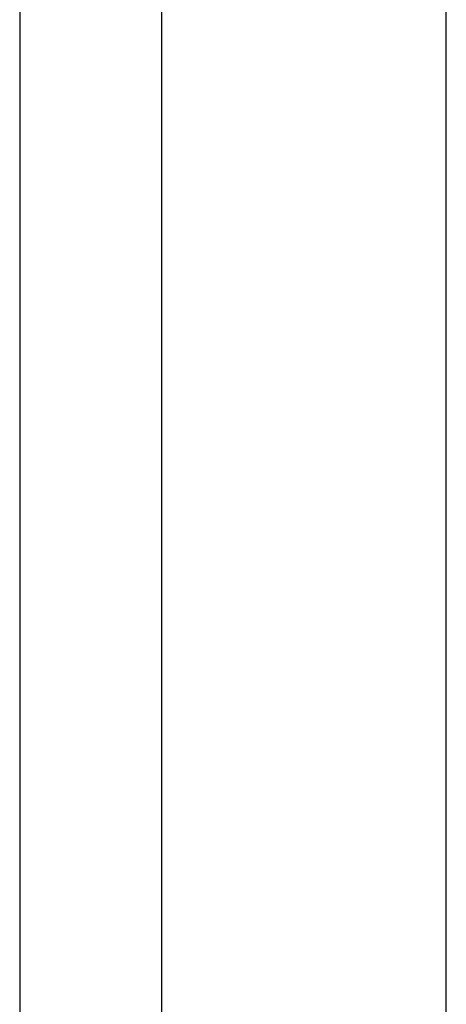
# Model space of a CAD drawing. Extents: x 40.7 to 137.4, y -250.8 to -221.5.
# Tile 123 of 256: x 56.891 to 56.981, y -230.6746 to -230.4667. Entities that reach past the tile are written whole.
import ezdxf

# ---------------------------------------------------------------- set-up
doc = ezdxf.new("R2010")
doc.units = 0
doc.header["$MEASUREMENT"] = 0
doc.layers.add('paredes1', color=8, linetype='CONTINUOUS')

msp = doc.modelspace()

# ---------------------------------------------------------------- linework, layer by layer
at = {"layer": 'paredes1'}
for p, q in [((56.98104051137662, -239.6229858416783), (56.98104051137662, -229.5729858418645)), ((56.89104051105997, -230.2482756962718), (56.89104051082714, -231.7522459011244)), ((56.92104051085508, -231.7522459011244), (56.92104051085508, -230.2482756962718))]:
    msp.add_line(p, q, dxfattribs=at)

doc.saveas('drawing.dxf')
